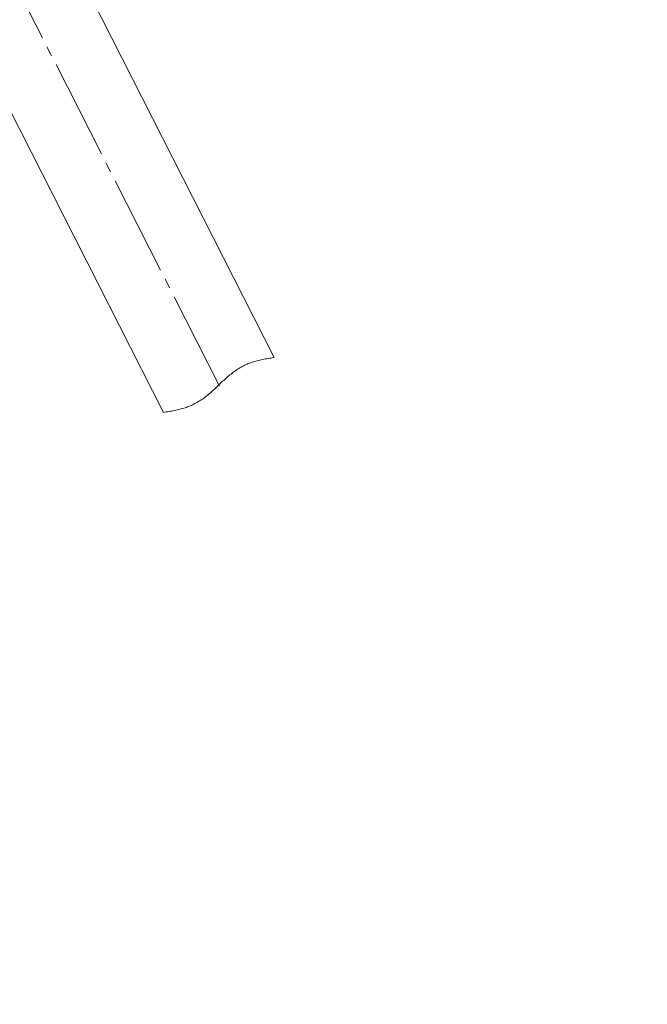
# Model space of a CAD drawing. Header units: millimetres. Extents: x 0 to 630, y 0 to 297.
# Tile 6 of 8: x 342 to 436, y 0 to 147. Entities that reach past the tile are written whole.
import ezdxf

# ---------------------------------------------------------------- set-up
doc = ezdxf.new("R2010")
doc.units = ezdxf.units.MM
for name, pattern in [('K5LT32803', [0]), ('K5LT32804', [1.875, 1.25, -0.625]), ('K5LT_AXLED', [19.5, 15, -1.5, 1.5, -1.5]), ('K5LT_THIN', [0]), ('K5LT_THIN_INCLUDED_TO_HATCHING', [0])]:
    doc.linetypes.add(name, pattern=pattern)
doc.layers.add('Системный слой', color=7, linetype='Continuous')

# ---------------------------------------------------------------- blocks, each defined once
blk = doc.blocks.new('U50')
at = {"layer": 'Системный слой', "color": 7, "linetype": 'K5LT_THIN_INCLUDED_TO_HATCHING', "lineweight": 18}
for p, q in [((376.11, 95.77), (376.3, 95.85)), ((376.3, 95.85), (376.48, 95.93)), ((376.48, 95.93), (376.67, 96)), ((376.67, 96), (376.86, 96.07)), ((376.86, 96.07), (377.05, 96.14)), ((377.05, 96.14), (377.24, 96.2)), ((377.24, 96.2), (377.43, 96.26)), ((377.43, 96.26), (377.63, 96.32)), ((377.63, 96.32), (377.82, 96.37)), ((377.82, 96.37), (378.02, 96.42)), ((378.02, 96.42), (378.22, 96.47)), ((378.22, 96.47), (378.42, 96.51)), ((378.42, 96.51), (378.63, 96.55)), ((378.63, 96.55), (378.83, 96.59)), ((378.83, 96.59), (379.03, 96.63)), ((379.03, 96.63), (379.24, 96.67)), ((379.24, 96.67), (379.44, 96.71)), ((379.44, 96.71), (379.65, 96.74)), ((379.65, 96.74), (379.86, 96.77)), ((379.86, 96.77), (380.06, 96.81)), ((380.06, 96.81), (380.27, 96.84)), ((380.27, 96.84), (380.37, 96.86)), ((373.74, 94.26), (373.9, 94.38)), ((373.9, 94.38), (374.06, 94.51)), ((374.06, 94.51), (374.22, 94.64)), ((374.22, 94.64), (374.38, 94.76)), ((374.38, 94.76), (374.55, 94.87)), ((374.55, 94.87), (374.71, 94.99)), ((374.71, 94.99), (374.88, 95.1)), ((374.88, 95.1), (375.05, 95.21)), ((375.05, 95.21), (375.22, 95.31)), ((375.22, 95.31), (375.4, 95.41)), ((375.4, 95.41), (375.57, 95.51)), ((375.57, 95.51), (375.75, 95.6)), ((375.75, 95.6), (375.93, 95.69)), ((375.93, 95.69), (376.11, 95.77)), ((372.2, 92.86), (372.35, 93)), ((372.35, 93), (372.5, 93.15)), ((372.5, 93.15), (372.65, 93.29)), ((372.65, 93.29), (372.81, 93.43)), ((372.81, 93.43), (372.96, 93.57)), ((372.96, 93.57), (373.11, 93.71)), ((373.11, 93.71), (373.27, 93.85)), ((373.27, 93.85), (373.42, 93.99)), ((373.42, 93.99), (373.58, 94.12)), ((373.58, 94.12), (373.74, 94.26)), ((370.51, 91.31), (370.67, 91.44)), ((370.67, 91.44), (370.83, 91.57)), ((370.83, 91.57), (370.98, 91.71)), ((370.98, 91.71), (371.14, 91.85)), ((371.14, 91.85), (371.29, 91.99)), ((371.29, 91.99), (371.44, 92.13)), ((371.44, 92.13), (371.59, 92.28)), ((371.59, 92.28), (371.75, 92.42)), ((371.75, 92.42), (371.9, 92.57)), ((371.9, 92.57), (372.05, 92.71)), ((372.05, 92.71), (372.2, 92.86)), ((368.33, 89.85), (368.51, 89.94)), ((368.51, 89.94), (368.69, 90.04)), ((368.69, 90.04), (368.86, 90.14)), ((368.86, 90.14), (369.03, 90.24)), ((369.03, 90.24), (369.2, 90.34)), ((369.2, 90.34), (369.37, 90.45)), ((369.37, 90.45), (369.54, 90.56)), ((369.54, 90.56), (369.71, 90.68)), ((369.71, 90.68), (369.87, 90.8)), ((369.87, 90.8), (370.03, 90.92)), ((370.03, 90.92), (370.19, 91.05)), ((370.19, 91.05), (370.35, 91.17)), ((370.35, 91.17), (370.51, 91.31)), ((363.8, 88.64), (364.01, 88.67)), ((364.01, 88.67), (364.21, 88.7)), ((364.21, 88.7), (364.42, 88.74)), ((364.42, 88.74), (364.63, 88.77)), ((364.63, 88.77), (364.83, 88.81)), ((364.83, 88.81), (365.04, 88.84)), ((365.04, 88.84), (365.24, 88.88)), ((365.24, 88.88), (365.44, 88.92)), ((365.44, 88.92), (365.65, 88.96)), ((365.65, 88.96), (365.85, 89.01)), ((365.85, 89.01), (366.05, 89.05)), ((366.05, 89.05), (366.25, 89.1)), ((366.25, 89.1), (366.45, 89.15)), ((366.45, 89.15), (366.64, 89.21)), ((366.64, 89.21), (366.84, 89.27)), ((366.84, 89.27), (367.03, 89.33)), ((367.03, 89.33), (367.22, 89.39)), ((367.22, 89.39), (367.41, 89.46)), ((367.41, 89.46), (367.6, 89.53)), ((367.6, 89.53), (367.78, 89.61)), ((367.78, 89.61), (367.97, 89.68)), ((367.97, 89.68), (368.15, 89.77)), ((368.15, 89.77), (368.33, 89.85))]:
    blk.add_line(p, q, dxfattribs=at)
blk = doc.blocks.new('U81')
at = {"layer": 'Системный слой', "color": 7, "linetype": 'K5LT_AXLED', "lineweight": 18}
blk.add_line((372.18, 92.57), (308.57, 217.75), dxfattribs=at)
at = {"layer": 'Системный слой', "color": 7, "linetype": 'K5LT_THIN_INCLUDED_TO_HATCHING', "lineweight": 18}
for p, q in [((315.02, 207.26), (322.38, 211)), ((380.37, 96.86), (322.38, 211)), ((305.88, 202.62), (315.02, 207.26)), ((312.56, 189.48), (305.88, 202.62)), ((363.8, 88.64), (313.98, 186.67))]:
    blk.add_line(p, q, dxfattribs=at)
blk = doc.blocks.new('U80')
at = {"layer": 'Системный слой', "color": 7, "linetype": 'K5LT_THIN', "lineweight": 18}
for p, q in [((323.16, 213.82), (303.17, 203.66)), ((334.65, 191.19), (323.16, 213.82)), ((303.17, 203.66), (314.67, 181.03)), ((334.65, 191.19), (332.92, 190.31)), ((316.4, 181.91), (314.67, 181.03))]:
    blk.add_line(p, q, dxfattribs=at)
at = {"layer": 'Системный слой', "color": 7, "linetype": 'K5LT32803', "lineweight": 50}
for p, q in [((280.33, 206.13), (287.35, 206.13)), ((280.33, 206.13), (280.33, 204.94)), ((280.33, 204.94), (286.4, 204.94)), ((286.4, 199.44), (286.4, 204.94)), ((287.35, 199.44), (287.35, 206.13)), ((284.91, 200.38), (284.91, 203.99)), ((286.39, 203.99), (284.91, 203.99)), ((282.92, 202.19), (309.78, 202.19)), ((283.24, 203.09), (283.24, 201.29)), ((303.55, 203.09), (283.24, 203.09)), ((304.34, 201.29), (283.24, 201.29)), ((330.23, 199.97), (331.53, 200.66)), ((330.61, 199.16), (333.43, 200.63)), ((333.2, 197.46), (331.53, 200.66)), ((333.43, 200.63), (334.27, 199.03)), ((286.39, 200.38), (284.91, 200.38)), ((286.4, 199.44), (287.35, 199.44)), ((331.52, 197.59), (334.27, 199.03)), ((331.9, 196.77), (333.2, 197.46)), ((310.64, 188.94), (307.89, 187.51)), ((310.27, 189.76), (308.96, 189.08)), ((308.96, 189.08), (310.63, 185.88)), ((308.73, 185.91), (307.89, 187.51)), ((311.55, 187.38), (308.73, 185.91)), ((311.94, 186.57), (310.63, 185.88))]:
    blk.add_line(p, q, dxfattribs=at)
at = {"layer": 'Системный слой', "color": 7, "linetype": 'K5LT32804', "lineweight": 50}
for p, q in [((310.64, 188.94), (330.61, 199.15)), ((314.43, 188.7), (331.52, 197.59)), ((311.53, 187.2), (312.12, 187.5))]:
    blk.add_line(p, q, dxfattribs=at)
at = {"layer": 'Системный слой', "color": 7, "linetype": 'K5LT_THIN', "const_width": 0.18}
for points in [[(305.25, 213.19), (305.74, 204.97)], [(321.37, 210.49), (305.88, 202.61), (311.64, 191.28)], [(305.88, 202.62), (305.88, 202.61)]]:
    blk.add_lwpolyline(points, dxfattribs=at)
at = {"layer": 'Системный слой'}
blk.add_blockref('U81', (0, 0), dxfattribs=at)

msp = doc.modelspace()

# ---------------------------------------------------------------- block references
at = {"layer": 'Системный слой'}
for name in ['U80', 'U50']:
    msp.add_blockref(name, (0, 0), dxfattribs=at)

doc.saveas('drawing.dxf')
